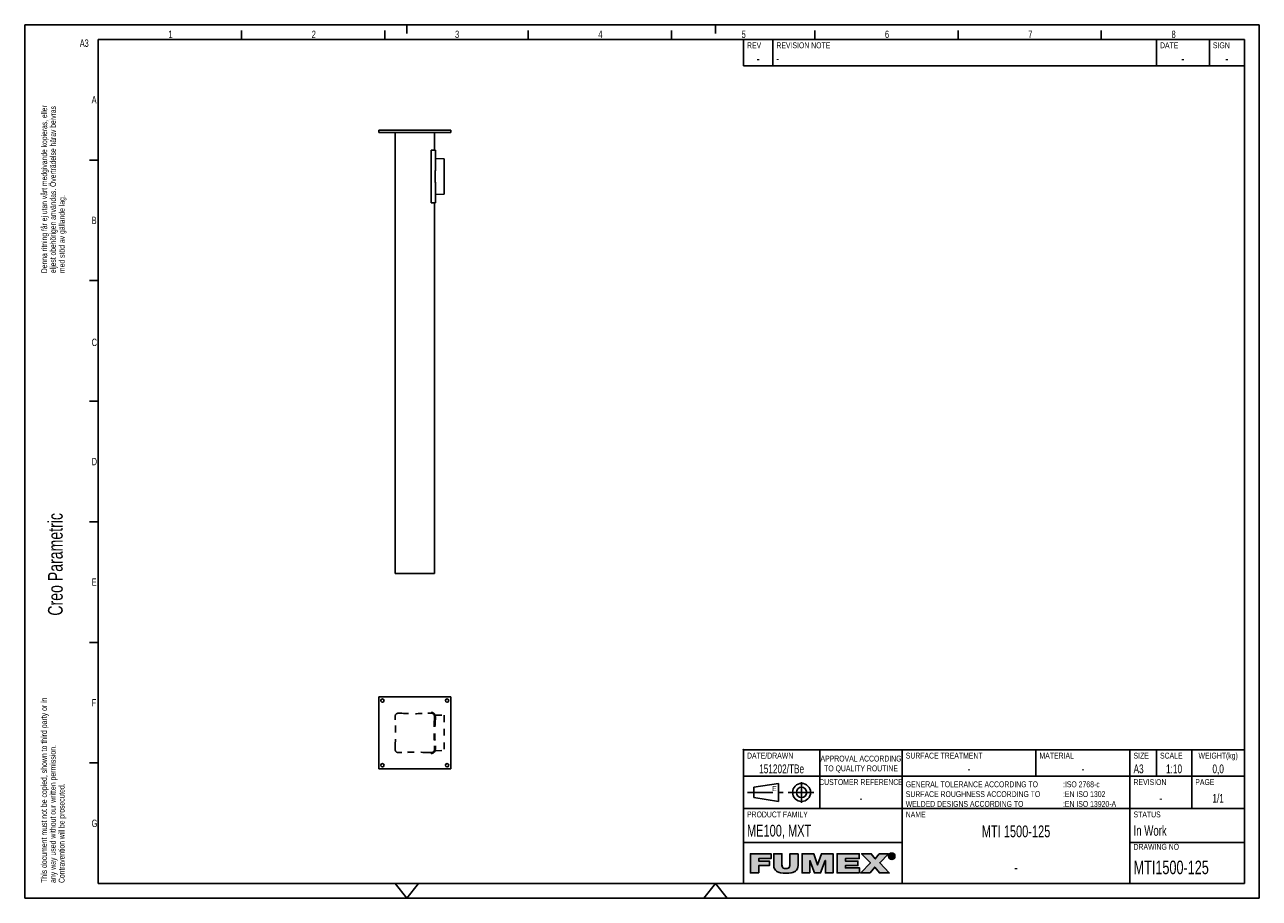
# Model space of a CAD drawing. Extents: x 0 to 420, y 0 to 297.
import ezdxf

# ---------------------------------------------------------------- set-up
doc = ezdxf.new("R2010")
doc.units = 0
doc.header["$LTSCALE"] = 23.1
doc.linetypes.add('CENTER', pattern=[0.6, 0.375, -0.075, 0.075, -0.075])
doc.linetypes.add('HIDDEN', pattern=[0.2, 0.1, -0.1])
doc.layers.get('0').update_dxf_attribs({"linetype": 'CONTINUOUS'})
for name, color, linetype in [('100566_DXF_CONTINUOUS_LINE', 7, 'CONTINUOUS'), ('100566_DXF_HIDDEN_LINE', 7, 'CONTINUOUS'), ('100731_DXF_CONTINUOUS_LINE', 7, 'CONTINUOUS'), ('G_MTI_SPIGOT_100DXF_HIDDEN', 7, 'CONTINUOUS'), ('G_MTI_SPIGOTDXF_CONTINUOUS', 7, 'CONTINUOUS'), ('MTI1500-125_DXF_CONTINUOUS', 7, 'CONTINUOUS'), ('MTI1500-125_DXF_FORMAT', 7, 'CONTINUOUS')]:
    doc.layers.add(name, color=color, linetype=linetype)
doc.styles.get("Standard").update_dxf_attribs({"font": 'txt', "width": 0.7})
doc.styles.add('TEXTSTYLE_2', font='txt', dxfattribs={"width": 0.7})
doc.styles.add('TEXTSTYLE_3', font='txt')

# ---------------------------------------------------------------- blocks, each defined once
blk = doc.blocks.new('SYMBOL_16_BL0', base_point=(7.49, 145.42))
at = {"layer": 'MTI1500-125_DXF_FORMAT', "color": 7, "linetype": 'CONTINUOUS'}
for q in [(0, 14.98), (14.98, 0)]:
    blk.add_line((0, 0), q, dxfattribs=at)
for s, height, width, p in [('Denna ritning får ej utan vårt medgivande kopieras, eller', 1.9979, 0.687469, (7.64, 212.55)), ('eljest obehörigen användas. Överträdelse härav beivras', 1.9979, 0.686067, (10.63, 212.55)), ('med stöd av gällande lag.', 1.9979, 0.696, (13.63, 212.55)), ('Creo Parametric', 4.9947, 0.71746, (12.92, 96.09)), ('This document must not be copied, shown to third party or in', 1.9979, 0.704762, (7.58, 5.22)), ('any way used without our written permission.', 1.9979, 0.705628, (10.58, 5.22)), ('Contravention will be prosecuted.', 1.9979, 0.684704, (13.57, 5.22))]:
    blk.add_text(s, height=height, rotation=90, dxfattribs=dict(at, width=width)).set_placement(p)
blk = doc.blocks.new('FUMEX_LOGO_BL1', base_point=(271.47, 11.94))
at = {"layer": 'MTI1500-125_DXF_FORMAT', "linetype": 'CONTINUOUS'}
for points in [[(249.69, 8.65), (246.89, 8.65), (246.89, 15.14), (253.91, 15.14), (253.91, 13.48), (249.69, 13.48), (249.69, 12.67), (253.32, 12.67), (253.32, 11.12), (249.69, 11.12)], [(263.1, 15.14), (263.1, 11.16), (263.06, 10.66), (262.95, 10.23), (262.77, 9.85), (262.52, 9.52), (262.19, 9.24), (261.79, 8.99), (261.28, 8.79), (260.65, 8.63), (259.88, 8.53), (258.96, 8.5), (258.04, 8.53), (257.27, 8.63), (256.64, 8.79), (256.13, 8.99), (255.72, 9.24), (255.39, 9.53), (255.14, 9.86), (254.96, 10.23), (254.85, 10.66), (254.81, 11.16), (254.81, 15.14), (257.61, 15.14), (257.61, 11.61), (257.62, 11.18), (257.68, 10.85), (257.79, 10.6), (257.96, 10.4), (258.19, 10.25), (258.53, 10.15), (258.97, 10.11), (259.41, 10.15), (259.73, 10.25), (259.97, 10.4), (260.13, 10.6), (260.23, 10.86), (260.29, 11.19), (260.3, 11.61), (260.3, 15.14)], [(267.08, 8.65), (264.43, 8.65), (264.43, 15.14), (268.41, 15.14), (269.71, 11.32), (269.74, 11.32), (271.04, 15.14), (275.02, 15.14), (275.02, 8.65), (272.37, 8.65), (272.37, 12.82), (272.35, 12.82), (270.77, 8.65), (268.68, 8.65), (267.1, 12.82), (267.08, 12.82)], [(284.04, 8.65), (276.37, 8.65), (276.37, 15.14), (283.9, 15.14), (283.9, 13.48), (279.17, 13.48), (279.17, 12.67), (283.46, 12.67), (283.46, 11.12), (279.17, 11.12), (279.17, 10.31), (284.04, 10.31)], [(287.6, 8.65), (284.39, 8.65), (287.68, 12.11), (284.68, 15.14), (287.97, 15.14), (289.34, 13.38), (290.69, 15.14), (293.8, 15.14), (290.89, 12.09), (294.13, 8.65), (290.76, 8.65), (289.2, 10.59)], [(294.32, 14.93), (294.24, 14.82), (294.17, 14.71), (294.13, 14.58), (294.1, 14.45), (294.09, 14.31), (293.88, 14.15), (293.87, 14.31), (293.88, 14.48), (293.92, 14.63), (293.98, 14.78), (294.06, 14.92), (294.36, 14.97)], [(294.1, 14.17), (294.13, 14.04), (294.17, 13.91), (294.24, 13.8), (294.32, 13.7), (294.16, 13.58), (294.06, 13.71), (293.98, 13.84), (293.92, 13.99), (293.88, 14.15), (294.09, 14.31)], [(294.47, 15.06), (294.36, 14.97), (294.06, 14.92), (294.16, 15.04), (294.58, 15.12)], [(294.7, 15.17), (294.58, 15.12), (294.16, 15.04), (294.27, 15.15), (294.83, 15.2)], [(294.36, 13.65), (294.46, 13.57), (294.27, 13.47), (294.16, 13.58), (294.32, 13.7)], [(294.96, 15.21), (294.83, 15.2), (294.27, 15.15), (294.34, 15.2), (295.44, 15.28), (295.58, 15.2), (295.65, 15.15), (295.76, 15.04), (295.86, 14.92), (295.94, 14.78), (296, 14.63), (296.04, 14.48), (296.05, 14.31), (296.04, 14.15), (296, 13.99), (295.94, 13.84), (295.86, 13.71), (295.76, 13.58), (295.65, 13.47), (295.58, 13.42), (295.44, 13.34), (295.29, 13.28), (295.13, 13.25), (294.8, 13.25), (294.64, 13.28), (294.48, 13.34), (294.41, 13.38), (294.96, 13.42), (295.1, 13.43), (295.22, 13.45), (295.35, 13.5), (295.46, 13.57), (295.56, 13.65), (295.6, 13.7), (295.68, 13.8), (295.75, 13.91), (295.79, 14.04), (295.82, 14.17), (295.83, 14.31), (295.82, 14.45), (295.79, 14.58), (295.75, 14.71), (295.68, 14.82), (295.6, 14.93), (295.56, 14.97), (295.46, 15.05), (295.34, 15.12), (295.22, 15.17), (295.1, 15.2)], [(294.58, 13.5), (294.7, 13.45), (294.41, 13.38), (294.27, 13.47), (294.46, 13.57)], [(294.96, 15.39), (295.13, 15.37), (295.29, 15.34), (295.44, 15.28), (294.34, 15.2), (294.48, 15.28), (294.64, 15.34), (294.8, 15.37)], [(294.74, 14.77), (294.55, 13.69), (294.55, 14.93), (295.02, 14.93), (295.02, 14.93), (295.13, 14.92), (295.21, 14.91), (295.28, 14.89), (295.33, 14.86), (295.38, 14.82), (295.4, 14.8), (295.41, 14.77), (295.44, 14.72), (295.45, 14.66), (295.46, 14.58), (295.45, 14.5), (295.43, 14.44), (295.41, 14.39), (295.09, 14.39), (295.13, 14.4), (295.16, 14.41), (295.19, 14.43), (295.21, 14.44), (295.23, 14.46), (295.24, 14.49), (295.25, 14.52), (295.26, 14.55), (295.26, 14.59), (295.26, 14.62), (295.25, 14.65), (295.24, 14.68), (295.23, 14.7), (295.21, 14.72), (295.18, 14.73), (295.15, 14.75), (295.12, 14.76), (295.08, 14.77), (295.03, 14.77), (294.99, 14.77), (294.86, 14.77)], [(294.96, 14.39), (294.98, 14.39), (295.04, 14.39), (295.09, 14.39), (295.41, 14.39), (294.74, 14.23), (294.74, 13.69), (294.55, 13.69), (294.74, 14.77), (294.74, 14.58), (294.74, 14.39), (294.85, 14.39)], [(295.14, 14.24), (295.49, 13.69), (295.28, 13.69), (294.95, 14.23), (294.74, 14.23), (295.41, 14.39), (295.37, 14.34), (295.33, 14.3), (295.27, 14.27), (295.21, 14.25)]]:
    blk.add_hatch(color=7, dxfattribs=at).paths.add_polyline_path(points)
at = {"layer": 'MTI1500-125_DXF_FORMAT', "color": 7, "linetype": 'CONTINUOUS'}
for p, q in [((253.91, 15.14), (246.89, 15.14)), ((246.89, 15.14), (246.89, 8.65)), ((253.91, 15.14), (246.89, 15.14)), ((246.89, 15.14), (246.89, 8.65)), ((249.69, 12.67), (249.69, 13.48)), ((249.69, 13.48), (253.91, 13.48)), ((249.69, 12.67), (249.69, 13.48)), ((249.69, 13.48), (253.91, 13.48)), ((253.32, 12.67), (249.69, 12.67)), ((253.32, 12.67), (249.69, 12.67)), ((253.32, 11.12), (253.32, 12.67)), ((253.32, 11.12), (253.32, 12.67)), ((253.91, 13.48), (253.91, 15.14)), ((253.91, 13.48), (253.91, 15.14)), ((268.41, 15.14), (264.43, 15.14)), ((264.43, 15.14), (264.43, 8.65)), ((268.41, 15.14), (264.43, 15.14)), ((264.43, 15.14), (264.43, 8.65)), ((267.08, 8.65), (267.08, 12.82)), ((267.08, 12.82), (267.1, 12.82)), ((267.08, 8.65), (267.08, 12.82)), ((267.08, 12.82), (267.1, 12.82)), ((267.1, 12.82), (268.68, 8.65)), ((267.1, 12.82), (268.68, 8.65)), ((269.71, 11.32), (268.41, 15.14)), ((269.71, 11.32), (268.41, 15.14)), ((271.04, 15.14), (269.74, 11.32)), ((271.04, 15.14), (269.74, 11.32)), ((270.77, 8.65), (272.35, 12.82)), ((270.77, 8.65), (272.35, 12.82)), ((275.02, 15.14), (271.04, 15.14)), ((275.02, 15.14), (271.04, 15.14)), ((272.35, 12.82), (272.37, 12.82)), ((272.35, 12.82), (272.37, 12.82)), ((272.37, 12.82), (272.37, 8.65)), ((272.37, 12.82), (272.37, 8.65)), ((275.02, 8.65), (275.02, 15.14)), ((275.02, 8.65), (275.02, 15.14)), ((283.9, 15.14), (276.37, 15.14)), ((276.37, 15.14), (276.37, 8.65)), ((283.9, 15.14), (276.37, 15.14)), ((276.37, 15.14), (276.37, 8.65)), ((279.17, 12.67), (279.17, 13.48)), ((279.17, 13.48), (283.9, 13.48)), ((279.17, 12.67), (279.17, 13.48)), ((279.17, 13.48), (283.9, 13.48)), ((283.46, 12.67), (279.17, 12.67)), ((283.46, 12.67), (279.17, 12.67)), ((283.46, 11.12), (283.46, 12.67)), ((283.46, 11.12), (283.46, 12.67)), ((283.9, 13.48), (283.9, 15.14)), ((283.9, 13.48), (283.9, 15.14)), ((287.97, 15.14), (284.68, 15.14)), ((284.68, 15.14), (287.68, 12.11)), ((287.97, 15.14), (284.68, 15.14)), ((284.68, 15.14), (287.68, 12.11)), ((289.34, 13.38), (287.97, 15.14)), ((289.34, 13.38), (287.97, 15.14)), ((290.69, 15.14), (289.34, 13.38)), ((290.69, 15.14), (289.34, 13.38)), ((293.8, 15.14), (290.69, 15.14)), ((293.8, 15.14), (290.69, 15.14)), ((290.89, 12.09), (293.8, 15.14)), ((290.89, 12.09), (293.8, 15.14)), ((246.89, 8.65), (249.69, 8.65)), ((246.89, 8.65), (249.69, 8.65)), ((249.69, 8.65), (249.69, 11.12)), ((249.69, 11.12), (253.32, 11.12)), ((249.69, 8.65), (249.69, 11.12)), ((249.69, 11.12), (253.32, 11.12)), ((264.43, 8.65), (267.08, 8.65)), ((264.43, 8.65), (267.08, 8.65)), ((268.68, 8.65), (270.77, 8.65)), ((268.68, 8.65), (270.77, 8.65)), ((269.74, 11.32), (269.71, 11.32)), ((269.74, 11.32), (269.71, 11.32)), ((272.37, 8.65), (275.02, 8.65)), ((272.37, 8.65), (275.02, 8.65)), ((276.37, 8.65), (284.04, 8.65)), ((276.37, 8.65), (284.04, 8.65)), ((279.17, 10.31), (279.17, 11.12)), ((279.17, 11.12), (283.46, 11.12)), ((279.17, 10.31), (279.17, 11.12)), ((279.17, 11.12), (283.46, 11.12)), ((284.04, 10.31), (279.17, 10.31)), ((284.04, 10.31), (279.17, 10.31)), ((284.04, 8.65), (284.04, 10.31)), ((284.04, 8.65), (284.04, 10.31)), ((287.68, 12.11), (284.39, 8.65)), ((287.68, 12.11), (284.39, 8.65)), ((284.39, 8.65), (287.6, 8.65)), ((284.39, 8.65), (287.6, 8.65)), ((287.6, 8.65), (289.2, 10.59)), ((287.6, 8.65), (289.2, 10.59)), ((289.2, 10.59), (290.76, 8.65)), ((289.2, 10.59), (290.76, 8.65)), ((290.76, 8.65), (294.13, 8.65)), ((290.76, 8.65), (294.13, 8.65)), ((294.13, 8.65), (290.89, 12.09)), ((294.13, 8.65), (290.89, 12.09))]:
    blk.add_line(p, q, dxfattribs=at)
for points in [[(249.69, 8.65), (246.89, 8.65), (246.89, 15.14), (253.91, 15.14), (253.91, 13.48), (249.69, 13.48), (249.69, 12.67), (253.32, 12.67), (253.32, 11.12), (249.69, 11.12), (249.69, 8.65)], [(263.1, 15.14), (263.1, 11.16), (263.06, 10.66), (262.95, 10.23), (262.77, 9.85), (262.52, 9.52), (262.19, 9.24), (261.79, 8.99), (261.28, 8.79), (260.65, 8.63), (259.88, 8.53), (258.96, 8.5), (258.04, 8.53), (257.27, 8.63), (256.64, 8.79), (256.13, 8.99), (255.72, 9.24), (255.39, 9.53), (255.14, 9.86), (254.96, 10.23), (254.85, 10.66), (254.81, 11.16), (254.81, 15.14), (257.61, 15.14), (257.61, 11.61), (257.62, 11.18), (257.68, 10.85), (257.79, 10.6), (257.96, 10.4), (258.19, 10.25), (258.53, 10.15), (258.97, 10.11), (259.41, 10.15), (259.73, 10.25), (259.97, 10.4), (260.13, 10.6), (260.23, 10.86), (260.29, 11.19), (260.3, 11.61), (260.3, 15.14), (263.1, 15.14)], [(267.08, 8.65), (264.43, 8.65), (264.43, 15.14), (268.41, 15.14), (269.71, 11.32), (269.74, 11.32), (271.04, 15.14), (275.02, 15.14), (275.02, 8.65), (272.37, 8.65), (272.37, 12.82), (272.35, 12.82), (270.77, 8.65), (268.68, 8.65), (267.1, 12.82), (267.08, 12.82), (267.08, 8.65)], [(284.04, 8.65), (276.37, 8.65), (276.37, 15.14), (283.9, 15.14), (283.9, 13.48), (279.17, 13.48), (279.17, 12.67), (283.46, 12.67), (283.46, 11.12), (279.17, 11.12), (279.17, 10.31), (284.04, 10.31), (284.04, 8.65)], [(287.6, 8.65), (284.39, 8.65), (287.68, 12.11), (284.68, 15.14), (287.97, 15.14), (289.34, 13.38), (290.69, 15.14), (293.8, 15.14), (290.89, 12.09), (294.13, 8.65), (290.76, 8.65), (289.2, 10.59), (287.6, 8.65)], [(294.32, 14.93), (294.24, 14.82), (294.17, 14.71), (294.13, 14.58), (294.1, 14.45), (294.09, 14.31), (293.88, 14.15), (293.87, 14.31), (293.88, 14.48), (293.92, 14.63), (293.98, 14.78), (294.06, 14.92), (294.36, 14.97), (294.32, 14.93)], [(294.1, 14.17), (294.13, 14.04), (294.17, 13.91), (294.24, 13.8), (294.32, 13.7), (294.16, 13.58), (294.06, 13.71), (293.98, 13.84), (293.92, 13.99), (293.88, 14.15), (294.09, 14.31), (294.1, 14.17)], [(294.47, 15.06), (294.36, 14.97), (294.06, 14.92), (294.16, 15.04), (294.58, 15.12), (294.47, 15.06)], [(294.7, 15.17), (294.58, 15.12), (294.16, 15.04), (294.27, 15.15), (294.83, 15.2), (294.7, 15.17)], [(294.36, 13.65), (294.46, 13.57), (294.27, 13.47), (294.16, 13.58), (294.32, 13.7), (294.36, 13.65)], [(294.96, 15.21), (294.83, 15.2), (294.27, 15.15), (294.34, 15.2), (295.44, 15.28), (295.58, 15.2), (295.65, 15.15), (295.76, 15.04), (295.86, 14.92), (295.94, 14.78), (296, 14.63), (296.04, 14.48), (296.05, 14.31), (296.04, 14.15), (296, 13.99), (295.94, 13.84), (295.86, 13.71), (295.76, 13.58), (295.65, 13.47), (295.58, 13.42), (295.44, 13.34), (295.29, 13.28), (295.13, 13.25), (294.8, 13.25), (294.64, 13.28), (294.48, 13.34), (294.41, 13.38), (294.96, 13.42), (295.1, 13.43), (295.22, 13.45), (295.35, 13.5), (295.46, 13.57), (295.56, 13.65), (295.6, 13.7), (295.68, 13.8), (295.75, 13.91), (295.79, 14.04), (295.82, 14.17), (295.83, 14.31), (295.82, 14.45), (295.79, 14.58), (295.75, 14.71), (295.68, 14.82), (295.6, 14.93), (295.56, 14.97), (295.46, 15.05), (295.34, 15.12), (295.22, 15.17), (295.1, 15.2), (294.96, 15.21)], [(294.58, 13.5), (294.7, 13.45), (294.41, 13.38), (294.27, 13.47), (294.46, 13.57), (294.58, 13.5)], [(294.96, 15.39), (295.13, 15.37), (295.29, 15.34), (295.44, 15.28), (294.34, 15.2), (294.48, 15.28), (294.64, 15.34), (294.8, 15.37), (294.96, 15.39)], [(294.74, 14.77), (294.55, 13.69), (294.55, 14.93), (295.02, 14.93), (295.02, 14.93), (295.13, 14.92), (295.21, 14.91), (295.28, 14.89), (295.33, 14.86), (295.38, 14.82), (295.4, 14.8), (295.41, 14.77), (295.44, 14.72), (295.45, 14.66), (295.46, 14.58), (295.45, 14.5), (295.43, 14.44), (295.41, 14.39), (295.09, 14.39), (295.13, 14.4), (295.16, 14.41), (295.19, 14.43), (295.21, 14.44), (295.23, 14.46), (295.24, 14.49), (295.25, 14.52), (295.26, 14.55), (295.26, 14.59), (295.26, 14.62), (295.25, 14.65), (295.24, 14.68), (295.23, 14.7), (295.21, 14.72), (295.18, 14.73), (295.15, 14.75), (295.12, 14.76), (295.08, 14.77), (295.03, 14.77), (294.99, 14.77), (294.86, 14.77), (294.74, 14.77)], [(294.96, 14.39), (294.98, 14.39), (295.04, 14.39), (295.09, 14.39), (295.41, 14.39), (294.74, 14.23), (294.74, 13.69), (294.55, 13.69), (294.74, 14.77), (294.74, 14.58), (294.74, 14.39), (294.85, 14.39), (294.96, 14.39)], [(295.14, 14.24), (295.49, 13.69), (295.28, 13.69), (294.95, 14.23), (294.74, 14.23), (295.41, 14.39), (295.37, 14.34), (295.33, 14.3), (295.27, 14.27), (295.21, 14.25), (295.14, 14.24)]]:
    blk.add_lwpolyline(points, dxfattribs=at)
for points, knots in [([(263.1, 15.14), (263.1, 15.14), (260.3, 15.14), (260.3, 15.14), (260.3, 15.14), (260.3, 11.61), (260.3, 11.61), (260.3, 10.94), (260.3, 10.11), (258.97, 10.11), (257.61, 10.11), (257.61, 10.94), (257.61, 11.61), (257.61, 11.61), (257.61, 15.14), (257.61, 15.14), (257.61, 15.14), (254.81, 15.14), (254.81, 15.14), (254.81, 15.14), (254.81, 11.16), (254.81, 11.16), (254.81, 9.36), (256.19, 8.5), (258.96, 8.5), (261.74, 8.5), (263.1, 9.36), (263.1, 11.16), (263.1, 11.16), (263.1, 15.14), (263.1, 15.14)], [0, 0, 0, 0, 1, 1, 1, 2, 2, 2, 3, 3, 3, 4, 4, 4, 5, 5, 5, 6, 6, 6, 7, 7, 7, 8, 8, 8, 9, 9, 9, 10, 10, 10, 10]), ([(263.1, 15.14), (263.1, 15.14), (260.3, 15.14), (260.3, 15.14), (260.3, 15.14), (260.3, 11.61), (260.3, 11.61), (260.3, 10.94), (260.3, 10.11), (258.97, 10.11), (257.61, 10.11), (257.61, 10.94), (257.61, 11.61), (257.61, 11.61), (257.61, 15.14), (257.61, 15.14), (257.61, 15.14), (254.81, 15.14), (254.81, 15.14), (254.81, 15.14), (254.81, 11.16), (254.81, 11.16), (254.81, 9.36), (256.19, 8.5), (258.96, 8.5), (261.74, 8.5), (263.1, 9.36), (263.1, 11.16), (263.1, 11.16), (263.1, 15.14), (263.1, 15.14)], [0, 0, 0, 0, 1, 1, 1, 2, 2, 2, 3, 3, 3, 4, 4, 4, 5, 5, 5, 6, 6, 6, 7, 7, 7, 8, 8, 8, 9, 9, 9, 10, 10, 10, 10]), ([(294.96, 13.24), (295.55, 13.24), (296.05, 13.69), (296.05, 14.31), (296.05, 14.93), (295.55, 15.39), (294.96, 15.39), (294.37, 15.39), (293.87, 14.93), (293.87, 14.31), (293.87, 13.69), (294.37, 13.24), (294.96, 13.24)], [0, 0, 0, 0, 1, 1, 1, 2, 2, 2, 3, 3, 3, 4, 4, 4, 4]), ([(294.96, 13.24), (295.55, 13.24), (296.05, 13.69), (296.05, 14.31), (296.05, 14.93), (295.55, 15.39), (294.96, 15.39), (294.37, 15.39), (293.87, 14.93), (293.87, 14.31), (293.87, 13.69), (294.37, 13.24), (294.96, 13.24)], [0, 0, 0, 0, 1, 1, 1, 2, 2, 2, 3, 3, 3, 4, 4, 4, 4]), ([(294.09, 14.31), (294.09, 14.82), (294.47, 15.21), (294.96, 15.21), (295.45, 15.21), (295.83, 14.82), (295.83, 14.31), (295.83, 13.8), (295.45, 13.42), (294.96, 13.42), (294.47, 13.42), (294.09, 13.8), (294.09, 14.31)], [0, 0, 0, 0, 1, 1, 1, 2, 2, 2, 3, 3, 3, 4, 4, 4, 4]), ([(294.09, 14.31), (294.09, 14.82), (294.47, 15.21), (294.96, 15.21), (295.45, 15.21), (295.83, 14.82), (295.83, 14.31), (295.83, 13.8), (295.45, 13.42), (294.96, 13.42), (294.47, 13.42), (294.09, 13.8), (294.09, 14.31)], [0, 0, 0, 0, 1, 1, 1, 2, 2, 2, 3, 3, 3, 4, 4, 4, 4]), ([(294.74, 14.23), (294.74, 14.23), (294.95, 14.23), (294.95, 14.23), (294.95, 14.23), (295.28, 13.69), (295.28, 13.69), (295.28, 13.69), (295.49, 13.69), (295.49, 13.69), (295.49, 13.69), (295.14, 14.24), (295.14, 14.24), (295.32, 14.26), (295.46, 14.36), (295.46, 14.58), (295.46, 14.82), (295.31, 14.93), (295.02, 14.93), (295.02, 14.93), (294.55, 14.93), (294.55, 14.93), (294.55, 14.93), (294.55, 13.69), (294.55, 13.69), (294.55, 13.69), (294.74, 13.69), (294.74, 13.69), (294.74, 13.69), (294.74, 14.23), (294.74, 14.23)], [0, 0, 0, 0, 1, 1, 1, 2, 2, 2, 3, 3, 3, 4, 4, 4, 5, 5, 5, 6, 6, 6, 7, 7, 7, 8, 8, 8, 9, 9, 9, 10, 10, 10, 10]), ([(294.74, 14.23), (294.74, 14.23), (294.95, 14.23), (294.95, 14.23), (294.95, 14.23), (295.28, 13.69), (295.28, 13.69), (295.28, 13.69), (295.49, 13.69), (295.49, 13.69), (295.49, 13.69), (295.14, 14.24), (295.14, 14.24), (295.32, 14.26), (295.46, 14.36), (295.46, 14.58), (295.46, 14.82), (295.31, 14.93), (295.02, 14.93), (295.02, 14.93), (294.55, 14.93), (294.55, 14.93), (294.55, 14.93), (294.55, 13.69), (294.55, 13.69), (294.55, 13.69), (294.74, 13.69), (294.74, 13.69), (294.74, 13.69), (294.74, 14.23), (294.74, 14.23)], [0, 0, 0, 0, 1, 1, 1, 2, 2, 2, 3, 3, 3, 4, 4, 4, 5, 5, 5, 6, 6, 6, 7, 7, 7, 8, 8, 8, 9, 9, 9, 10, 10, 10, 10]), ([(294.74, 14.39), (294.74, 14.39), (294.74, 14.77), (294.74, 14.77), (294.74, 14.77), (294.99, 14.77), (294.99, 14.77), (295.12, 14.77), (295.26, 14.74), (295.26, 14.59), (295.26, 14.4), (295.12, 14.39), (294.96, 14.39), (294.96, 14.39), (294.74, 14.39), (294.74, 14.39)], [0, 0, 0, 0, 1, 1, 1, 2, 2, 2, 3, 3, 3, 4, 4, 4, 5, 5, 5, 5]), ([(294.74, 14.39), (294.74, 14.39), (294.74, 14.77), (294.74, 14.77), (294.74, 14.77), (294.99, 14.77), (294.99, 14.77), (295.12, 14.77), (295.26, 14.74), (295.26, 14.59), (295.26, 14.4), (295.12, 14.39), (294.96, 14.39), (294.96, 14.39), (294.74, 14.39), (294.74, 14.39)], [0, 0, 0, 0, 1, 1, 1, 2, 2, 2, 3, 3, 3, 4, 4, 4, 5, 5, 5, 5])]:
    blk.add_open_spline(points, degree=3, knots=knots, dxfattribs=at)
for points in [[(294.96, 13.42), (294.41, 13.38), (294.83, 13.43), (294.7, 13.45)], [(294.96, 13.24), (294.8, 13.25), (295.13, 13.25)]]:
    blk.add_solid(points, dxfattribs=at)
blk = doc.blocks.new('SYMBOL_3_BL2', base_point=(257.5, 36))
at = {"layer": 'MTI1500-125_DXF_CONTINUOUS', "color": 7, "linetype": 'CONTINUOUS'}
for p, q in [((248.09, 37.75), (256.4, 39.06)), ((256.4, 39.06), (256.4, 32.94)), ((248.09, 34.25), (248.09, 37.75)), ((256.4, 32.94), (248.09, 34.25))]:
    blk.add_line(p, q, dxfattribs=at)
at = {"layer": 'MTI1500-125_DXF_CONTINUOUS', "color": 7, "linetype": 'CENTER'}
for p, q in [((264.28, 39.5), (264.28, 32.5)), ((245.9, 36), (269.09, 36))]:
    blk.add_line(p, q, dxfattribs=at)
at = {"layer": 'MTI1500-125_DXF_CONTINUOUS', "color": 7, "linetype": 'CONTINUOUS'}
for radius in [3.06, 1.75]:
    blk.add_circle((264.28, 36), radius, dxfattribs=at)

msp = doc.modelspace()

# ---------------------------------------------------------------- linework, layer by layer
at = {"layer": '100566_DXF_CONTINUOUS_LINE', "color": 7, "linetype": 'CONTINUOUS'}
for p, q in [((126, 260.39), (126, 110.39)), ((139.4, 260.39), (139.4, 254.39)), ((139.4, 236.39), (139.4, 110.39)), ((126, 110.39), (139.4, 110.39))]:
    msp.add_line(p, q, dxfattribs=at)
at = {"layer": '100566_DXF_HIDDEN_LINE', "color": 8, "linetype": 'HIDDEN'}
for p, q in [((126, 61.82), (126, 60.8)), ((128.11, 62.92), (127.1, 62.92)), ((138.3, 62.92), (137.28, 62.92)), ((139.4, 61.82), (139.4, 60.8)), ((126, 51.63), (126, 50.62)), ((139.4, 51.63), (139.4, 50.62)), ((127.1, 49.52), (128.11, 49.52)), ((137.28, 49.52), (138.3, 49.52))]:
    msp.add_line(p, q, dxfattribs=at)
for centre, radius, start, end in [((127.1, 61.82), 1.1, 90, 180), ((128.5, 60.8), 2.5, 180, 183.8721), ((60.75, 56.22), 65.4, 356.1279, 3.8721), ((128.11, 60.42), 2.5, 86.1279, 90), ((132.7, 128.16), 65.4, 266.1279, 273.8721), ((137.28, 60.42), 2.5, 90, 93.8721), ((138.3, 61.82), 1.1, 0, 90), ((204.64, 56.22), 65.4, 176.1279, 183.8721), ((136.9, 60.8), 2.5, 356.1279, 360), ((128.5, 51.63), 2.5, 176.1279, 180), ((127.1, 50.62), 1.1, 180, 270), ((138.3, 50.62), 1.1, 270, 360), ((136.9, 51.63), 2.5, 0, 3.8721), ((128.11, 52.02), 2.5, 270, 273.8721), ((132.7, -15.73), 65.4, 86.1279, 93.8721), ((137.28, 52.02), 2.5, 266.1279, 270)]:
    msp.add_arc(centre, radius, start, end, dxfattribs=at)
at = {"layer": '100731_DXF_CONTINUOUS_LINE', "color": 7, "linetype": 'CONTINUOUS'}
for p, q in [((120.45, 260.39), (120.45, 261.19)), ((120.45, 261.19), (144.95, 261.19)), ((144.95, 260.39), (144.95, 261.19)), ((120.45, 260.39), (144.95, 260.39)), ((120.45, 68.47), (120.45, 43.97)), ((144.95, 68.47), (120.45, 68.47)), ((144.95, 43.97), (144.95, 68.47)), ((120.45, 43.97), (144.95, 43.97))]:
    msp.add_line(p, q, dxfattribs=at)
for centre in [(121.7, 67.22), (143.7, 67.22), (121.7, 45.22), (143.7, 45.22)]:
    msp.add_circle(centre, 0.55, dxfattribs=at)
at = {"layer": 'G_MTI_SPIGOT_100DXF_HIDDEN', "color": 8, "linetype": 'HIDDEN'}
for p, q in [((138.3, 62.92), (138.3, 63.22)), ((139.4, 60.8), (139.4, 61.82)), ((139.61, 62.31), (142.7, 62.22)), ((139.7, 61.82), (139.7, 60.8)), ((142.7, 62.22), (142.7, 50.22)), ((139.4, 50.62), (139.4, 51.63)), ((139.7, 51.63), (139.7, 50.62)), ((138.3, 49.22), (138.3, 49.52)), ((139.61, 50.12), (142.7, 50.22))]:
    msp.add_line(p, q, dxfattribs=at)
for centre, radius, start, end in [((138.3, 61.82), 1.4, 0, 90), ((138.3, 61.82), 1.1, 64.2263, 90), ((206.82, 56.22), 67.58, 176.2504, 183.7496), ((136.9, 60.8), 2.5, 356.2504, 360), ((206.82, 56.22), 67.28, 176.2504, 183.7496), ((136.9, 60.8), 2.8, 356.2504, 360), ((138.3, 50.62), 1.4, 270, 360), ((138.3, 50.62), 1.1, 295.7737, 360), ((136.9, 51.63), 2.5, 0, 3.7496), ((136.9, 51.63), 2.8, 0, 3.7496)]:
    msp.add_arc(centre, radius, start, end, dxfattribs=at)
at = {"layer": 'G_MTI_SPIGOTDXF_CONTINUOUS', "color": 7, "linetype": 'CONTINUOUS'}
for p, q in [((138.3, 254.39), (138.3, 236.39)), ((138.3, 254.39), (139.7, 254.39)), ((139.7, 254.39), (139.7, 247.79)), ((139.7, 251.48), (142.7, 251.39)), ((142.7, 239.39), (142.7, 251.39)), ((139.7, 243), (139.7, 236.39)), ((139.7, 236.39), (138.3, 236.39)), ((139.7, 239.3), (142.7, 239.39))]:
    msp.add_line(p, q, dxfattribs=at)
for points, knots in [([(139.7, 247.79), (139.7, 247.59), (139.68, 247.2), (139.65, 246.61), (139.62, 246), (139.61, 245.6), (139.61, 245.39)], [0, 0, 0, 0, 0.240925, 0.489577, 0.743463, 1, 1, 1, 1]), ([(139.61, 245.39), (139.61, 245.19), (139.62, 244.78), (139.65, 244.17), (139.68, 243.58), (139.7, 243.19), (139.7, 243)], [0, 0, 0, 0, 0.256537, 0.510423, 0.759075, 1, 1, 1, 1])]:
    msp.add_open_spline(points, degree=3, knots=knots, dxfattribs=at)
at = {"layer": 'MTI1500-125_DXF_FORMAT', "color": 7, "linetype": 'CONTINUOUS'}
for p, q in [((0, 0), (0, 297)), ((0, 297), (420, 297)), ((73.75, 292), (73.75, 295)), ((122.5, 292), (122.5, 295)), ((130, 294), (130, 297)), ((171.25, 292), (171.25, 295)), ((220, 292), (220, 295)), ((235, 294), (235, 297)), ((268.75, 292), (268.75, 295)), ((317.5, 292), (317.5, 295)), ((366.25, 292), (366.25, 295)), ((420, 0), (420, 297)), ((25, 292), (25, 5)), ((415, 292), (25, 292)), ((415, 292), (244.5, 292)), ((244.5, 292), (244.5, 283)), ((254.5, 292), (254.5, 283)), ((385, 292), (385, 283)), ((403, 292), (403, 283)), ((415, 292), (415, 283)), ((415, 5), (415, 292)), ((415, 283), (244.5, 283)), ((25, 251), (22, 251)), ((25, 210), (22, 210)), ((25, 169), (22, 169)), ((25, 128), (22, 128)), ((25, 87), (22, 87)), ((244.65, 50.34), (244.34, 50.65)), ((244.65, 50.65), (244.34, 50.34)), ((415, 50.5), (244.5, 50.5)), ((244.5, 5), (244.5, 50.5)), ((270.5, 30.5), (270.5, 50.5)), ((298.5, 5), (298.5, 50.5)), ((344, 41.5), (344, 50.5)), ((376, 5), (376, 50.5)), ((385, 41.5), (385, 50.5)), ((397, 30.5), (397, 50.5)), ((415, 5), (415, 50.5)), ((25, 46), (22, 46)), ((415, 41.5), (244.5, 41.5)), ((415, 30.5), (244.5, 30.5)), ((298.5, 19), (244.5, 19)), ((415, 19), (376, 19)), ((25, 5), (415, 5)), ((130, 0), (126, 5)), ((130, 0), (134, 5)), ((235, 5), (231, 0)), ((235, 5), (239, 0)), ((415, 5), (244.5, 5)), ((0, 0), (420, 0))]:
    msp.add_line(p, q, dxfattribs=at)

# ---------------------------------------------------------------- block references
at = {"layer": 'MTI1500-125_DXF_CONTINUOUS', "color": 7, "linetype": 'CONTINUOUS'}
msp.add_blockref('SYMBOL_3_BL2', (257.5, 36), dxfattribs=at)
at = {"layer": 'MTI1500-125_DXF_FORMAT', "color": 7, "linetype": 'CONTINUOUS'}
msp.add_blockref('SYMBOL_16_BL0', (7.49, 145.42), dxfattribs=at)
at = {"layer": 'MTI1500-125_DXF_FORMAT', "color": 2, "linetype": 'CONTINUOUS'}
msp.add_blockref('FUMEX_LOGO_BL1', (271.47, 11.94), dxfattribs=at)

# ---------------------------------------------------------------- texts
at = {"color": 7, "linetype": 'CONTINUOUS'}
for s, insert, char_height, width, attachment_point, style in [('DATE/DRAWN', (245.72, 49.5), 2, 14, 1, 'TEXTSTYLE_2'), ('APPROVAL ACCORDING\\PTO QUALITY ROUTINE', (284.5, 48.5), 2, 25.2, 2, 'TEXTSTYLE_2'), ('SURFACE TREATMENT', (299.72, 49.5), 2, 23.8, 1, 'TEXTSTYLE_2'), ('MATERIAL', (345.22, 49.5), 2, 11.2, 1, 'TEXTSTYLE_2'), ('SIZE ', (377.22, 49.5), 2, 7, 1, 'TEXTSTYLE_2'), ('SCALE', (386.22, 49.5), 2, 7, 1, 'TEXTSTYLE_2'), ('WEIGHT(kg)', (406, 49.5), 2, 14, 2, 'TEXTSTYLE_2'), ('E', (254.22, 38.19), 1.75, 1.75, 1, 'TEXTSTYLE_3'), ('CUSTOMER REFERENCE', (284.5, 40.5), 2, 25.2, 2, 'TEXTSTYLE_2'), ('REVISION', (377.22, 40.5), 2, 11.2, 1, 'TEXTSTYLE_2'), ('PAGE', (398.22, 40.5), 2, 5.6, 1, 'TEXTSTYLE_2')]:
    msp.add_mtext(s, dxfattribs=dict(at, insert=insert, char_height=char_height, width=width, attachment_point=attachment_point, style=style))
at = {"color": 7, "linetype": 'CONTINUOUS', "char_height": 3}
for s, insert, width, attachment_point in [('151202/TBe', (257.5, 45.5), 33, 2), ('-', (321.25, 45.5), 3.2143, 2), ('-', (360, 45.5), 3.2143, 2), ('A3 ', (377.22, 45.5), 10.6071, 1), ('1:10', (391, 45.5), 10.2857, 2), ('0,0', (406, 45.5), 9.6429, 2)]:
    msp.add_mtext(s, dxfattribs=dict(at, insert=insert, width=width, attachment_point=attachment_point))
at = {"layer": 'MTI1500-125_DXF_FORMAT', "color": 7, "linetype": 'CONTINUOUS'}
for s, insert, char_height, width, attachment_point in [('1', (48.89, 294.98), 2.5, 2.1429, 1), ('2', (97.64, 294.98), 2.5, 2.9464, 1), ('3', (146.39, 294.98), 2.5, 2.6786, 1), ('4', (195.14, 294.98), 2.5, 2.9464, 1), ('5', (243.89, 294.98), 2.5, 2.6786, 1), ('6', (292.64, 294.98), 2.5, 2.9464, 1), ('7', (341.39, 294.98), 2.5, 2.9464, 1), ('8', (390.14, 294.98), 2.5, 2.9464, 1), ('A3', (18.75, 292.01), 2.55, 6.0107, 1), ('A', (22.77, 272.73), 2.5, 3.2143, 1), ('B', (22.77, 231.73), 2.5, 2.9464, 1), ('C', (22.77, 190.26), 2.5, 3.125, 1), ('D', (22.77, 149.73), 2.5, 3.3929, 1), ('E', (22.77, 108.73), 2.5, 2.6786, 1), ('F', (22.77, 67.73), 2.5, 2.6786, 1), ('-', (284.5, 35.5), 3, 3.2143, 2), ('- ', (386.5, 35.5), 3, 6.75, 2), ('1/1', (406, 35.5), 3, 8.5714, 2), ('G', (22.77, 26.73), 2.5, 2.9464, 1), ('ME100, MXT', (245.72, 25), 4, 45.8571, 1), ('MTI 1500-125', (337.25, 24.75), 4, 52.7143, 2), ('In Work  ', (377.22, 24.75), 3.5, 37.5, 1), ('MTI1500-125', (377.22, 12.8), 4.6, 56.5143, 1), ('-', (337.25, 12.5), 4, 4.2857, 2)]:
    msp.add_mtext(s, dxfattribs=dict(at, insert=insert, char_height=char_height, width=width, attachment_point=attachment_point))
at = {"layer": 'MTI1500-125_DXF_FORMAT', "color": 2, "linetype": 'CONTINUOUS', "style": 'TEXTSTYLE_2'}
for s, insert, char_height, width, attachment_point in [('REV', (245.72, 291), 2, 4.2, 1), ('REVISION NOTE', (255.72, 291), 2, 18.2, 1), ('DATE', (386.22, 291), 2, 5.6, 1), ('SIGN', (404.22, 291), 2, 5.6, 1), ('-', (249.5, 287.25), 3.5, 2.45, 2), ('-', (255.72, 287), 3, 2.1, 1), ('-', (394, 287.25), 3.5, 2.45, 2), ('-', (409, 287.25), 3.5, 2.45, 2)]:
    msp.add_mtext(s, dxfattribs=dict(at, insert=insert, char_height=char_height, width=width, attachment_point=attachment_point))
at = {"layer": 'MTI1500-125_DXF_FORMAT', "color": 7, "linetype": 'CONTINUOUS', "char_height": 2, "attachment_point": 1, "style": 'TEXTSTYLE_2'}
for s, insert, width in [('GENERAL TOLERANCE ACCORDING TO\\PSURFACE ROUGHNESS ACCORDING TO\\PWELDED DESIGNS ACCORDING TO\\P ', (299.72, 39.75), 42), (':ISO 2768-c\\P:EN ISO 1302\\P:EN ISO 13920-A ', (353.22, 39.75), 22.4), ('PRODUCT FAMILY', (245.72, 29.5), 19.6), ('NAME ', (299.72, 29.5), 7), ('STATUS ', (377.22, 29.5), 9.8), ('DRAWING NO', (377.22, 18.5), 14)]:
    msp.add_mtext(s, dxfattribs=dict(at, insert=insert, width=width))

doc.saveas('drawing.dxf')
